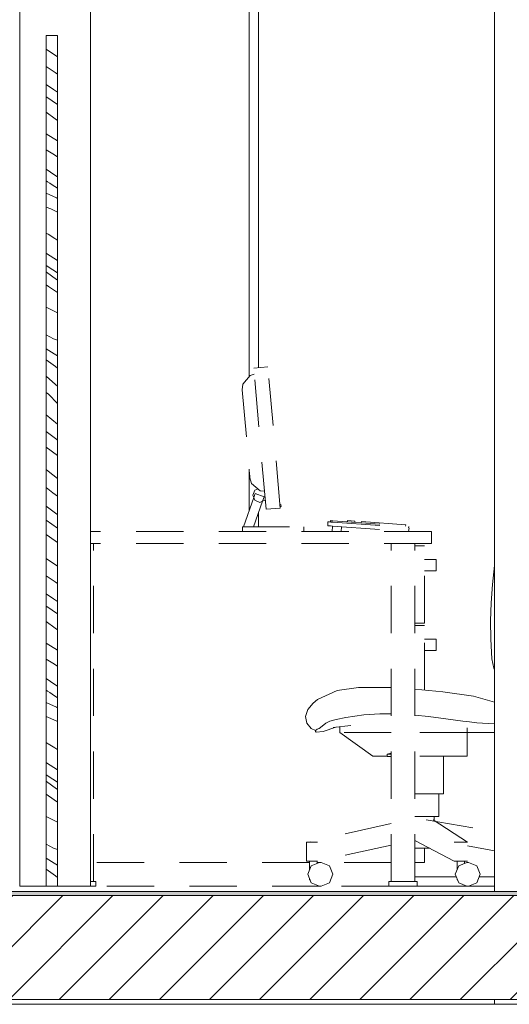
# Model space of a CAD drawing. Header units: millimetres. Extents: x 17009 to 157603, y -19950 to 21829.
# Tile 65 of 72: x 38650 to 39687, y 9980 to 12063. Entities that reach past the tile are written whole.
import ezdxf

# ---------------------------------------------------------------- set-up
doc = ezdxf.new("R2010")
doc.units = ezdxf.units.MM
doc.header["$MEASUREMENT"] = 0
doc.linetypes.add('! STR Pointille', pattern=[175, 100, -75])
for name, color, linetype in [('01-STR_Dalles.ARCHI', 7, 'Continuous'), ('01-STR_Poutres_Poteaux.ARCHI', 7, 'Continuous'), ('02-CCO_Montants cloisons démontables.ARCHI', 7, 'Continuous'), ('04-SOE_Cloisons .ARCHI', 7, 'Continuous'), ('04-SOE_Faux Plafond.ARCHI', 7, 'Continuous'), ('04-SOE_Revetement de sol.ARCHI', 7, 'Continuous'), ('06-REP _ EQUIP MOBI _ Fluides.ARCHI', 7, 'Continuous'), ('06-REP _ EQUIP MOBI _ hors marché.ARCHI', 7, 'Continuous'), ('06-REP _ EQUIP MOBI _ marché.ARCHI', 7, 'Continuous')]:
    doc.layers.add(name, color=color, linetype=linetype)

# ---------------------------------------------------------------- blocks, each defined once
blk = doc.blocks.new('Élément de coupe_36_1')
at = {"layer": '01-STR_Dalles.ARCHI', "linetype": 'Continuous', "lineweight": 0, "true_color": 0x000000}
h = blk.add_hatch(dxfattribs=at)
h.set_pattern_fill('Hachure_simple_0001', color=18, style=0, pattern_type=2)
h.set_pattern_definition([(45, (0, 0), (-53.03301, 53.03301), [])])
h.paths.add_polyline_path([(77415.3, 10210), (30282.5, 10210), (30282.5, 9990), (77415.3, 9990)])
at = {"layer": '01-STR_Dalles.ARCHI', "color": 7, "linetype": 'Continuous', "lineweight": 5}
for p, q in [((46991.6, 10210), (30462.5, 10210)), ((77255.2, 9990), (30462.5, 9990))]:
    blk.add_line(p, q, dxfattribs=at)
blk = doc.blocks.new('Élément de coupe_145_1')
at = {"layer": '01-STR_Poutres_Poteaux.ARCHI', "color": 7, "linetype": 'Continuous', "lineweight": 5}
for p, q in [((39655.2, 10218.6), (39655.2, 10230)), ((39655.2, 9980), (39655.2, 9990))]:
    blk.add_line(p, q, dxfattribs=at)
blk = doc.blocks.new('Élément de coupe_158_1')
at = {"layer": '01-STR_Poutres_Poteaux.ARCHI', "color": 7, "linetype": 'Continuous', "lineweight": 5}
blk.add_line((39655.2, 10230), (39655.2, 12870), dxfattribs=at)
blk = doc.blocks.new('Élément de coupe_408_1')
at = {"layer": '04-SOE_Cloisons .ARCHI', "color": 7, "linetype": 'Continuous', "lineweight": 5}
blk.add_line((36916.3, 10219), (39655.2, 10219), dxfattribs=at)
blk = doc.blocks.new('Élément de coupe_416_1')
at = {"layer": '06-REP _ EQUIP MOBI _ hors marché.ARCHI', "color": 252, "linetype": '! STR Pointille', "lineweight": 5}
for p, q in [((39146.8, 11313.1), (39138.1, 11310.6)), ((39145.7, 11326.2), (39175.6, 11328.9)), ((39171.8, 11027.4), (39145.7, 11326.2)), ((39201.7, 11030), (39175.6, 11328.9)), ((39122.6, 11292.1), (39121.3, 11279.9)), ((39138.1, 11310.6), (39122.6, 11292.1)), ((39121.3, 11279.9), (39137.6, 11093.6)), ((39137.6, 11093.6), (39141, 11081.8)), ((39141, 11081.8), (39159.5, 11066.3)), ((39143.7, 11057), (39148.1, 11067.6)), ((39148.1, 11067.6), (39154.7, 11070.3)), ((39168.5, 11065.4), (39159.5, 11066.3)), ((39124, 10990), (39145.8, 11052.1)), ((39145.8, 11052.1), (39143.7, 11057)), ((39145.2, 10990), (39164.2, 11044.3)), ((39145.8, 11052.1), (39148.7, 11060.5)), ((39148.1, 11046.4), (39145.8, 11052.1)), ((39158.7, 11042), (39148.1, 11046.4)), ((39148.7, 11060.5), (39167.6, 11053.9)), ((39164.2, 11044.3), (39158.7, 11042)), ((39164.2, 11044.3), (39167.6, 11053.9)), ((39169.3, 11046.4), (39164.2, 11044.3)), ((39170, 11048.1), (39169.3, 11046.4)), ((39171.8, 11027.4), (39201.7, 11030)), ((39201.1, 11037), (39203.1, 11037.1)), ((39201.5, 11033), (39203.4, 11033.2)), ((39203.4, 11033.2), (39203.1, 11037.1)), ((39302.2, 10992.5), (39302.8, 11000.7)), ((39302.8, 11000.7), (39303.5, 11000.7)), ((39303.5, 11000.7), (39305.7, 11000.5)), ((39305.7, 11000.5), (39308.9, 11000.3)), ((39307.8, 11000.4), (39308, 11003.3)), ((39308, 11003.3), (39308.4, 11003.3)), ((39308.4, 11003.3), (39309.4, 11003.2)), ((39308.9, 11000.3), (39312.8, 11000)), ((39309.4, 11003.2), (39311.1, 11003.1)), ((39311.1, 11003.1), (39313, 11003)), ((39312.8, 11000), (39474.7, 10988.1)), ((39313, 11003), (39474.1, 10991.1)), ((39344.1, 11000.7), (39344.4, 11003.7)), ((39344.4, 11003.7), (39359.8, 11002.5)), ((39359.5, 10999.6), (39359.8, 11002.5)), ((39373.2, 10998.6), (39373.6, 11001.5)), ((39373.6, 11001.5), (39467.8, 10994.6)), ((39521.7, 10980), (38800.4, 10980)), ((39121.7, 10990), (39251.7, 10990)), ((39121.7, 10980), (39121.7, 10990)), ((39251.7, 10980), (39251.7, 10990)), ((39302.2, 10992.5), (39302.9, 10992.4)), ((39302.9, 10992.4), (39305.1, 10992.3)), ((39305.1, 10992.3), (39308.3, 10992)), ((39308.3, 10992), (39312.1, 10991.7)), ((39311.3, 10980), (39312.1, 10991.7)), ((39311.3, 10980), (39311.9, 10980)), ((39312.1, 10991.7), (39471.7, 10980)), ((39330.7, 10980), (39331.5, 10990.3)), ((39467.1, 10991.6), (39467.8, 10994.6)), ((39472.9, 10980), (39474.7, 10988.1)), ((39473.5, 10988.2), (39474.1, 10991.1)), ((39521.7, 10955), (39521.7, 10980)), ((39521.7, 10955), (38800.4, 10955)), ((38806.7, 10240), (38806.7, 10955)), ((39436.7, 10240), (39436.7, 10955)), ((39486.7, 10240), (39486.7, 10955)), ((39506.7, 10950), (39486.7, 10950)), ((39506.7, 10786.2), (39506.7, 10950)), ((39506.7, 10921.1), (39531.7, 10921.1)), ((39531.7, 10917.5), (39531.7, 10921.1)), ((39531.7, 10909.1), (39531.7, 10917.5)), ((39506.7, 10897.1), (39531.7, 10897.1)), ((39531.7, 10900.6), (39531.7, 10909.1)), ((39531.7, 10897.1), (39531.7, 10900.6)), ((39655.2, 10908.1), (39650.8, 10868.2)), ((39650.8, 10868.2), (39647.9, 10829.3)), ((39647.9, 10829.3), (39646.8, 10791.5)), ((39646.8, 10791.5), (39647.3, 10752.7)), ((39506.7, 10786.2), (39486.7, 10786.2)), ((39506.7, 10781.2), (39486.7, 10781.2)), ((39506.7, 10644.6), (39506.7, 10781.2)), ((39506.7, 10752.3), (39531.7, 10752.3)), ((39531.7, 10748.8), (39531.7, 10752.3)), ((39647.3, 10752.7), (39649.4, 10710.9)), ((39506.7, 10728.3), (39531.7, 10728.3)), ((39531.7, 10740.3), (39531.7, 10748.8)), ((39531.7, 10731.8), (39531.7, 10740.3)), ((39531.7, 10728.3), (39531.7, 10731.8)), ((39653.7, 10691.2), (39649.4, 10710.9)), ((39653.7, 10691.2), (39655.2, 10687.3)), ((39322.5, 10643.8), (39367.6, 10650.2)), ((39367.6, 10650.2), (39436.7, 10650.2)), ((39486.7, 10646.4), (39545.5, 10641.1)), ((39271.3, 10617.3), (39280.6, 10624.8)), ((39280.6, 10624.8), (39322.5, 10643.8)), ((39545.5, 10641.1), (39610.4, 10631.7)), ((39610.4, 10631.7), (39655.2, 10619.5)), ((39255, 10588.8), (39260.4, 10603.8)), ((39260.4, 10603.8), (39271.3, 10617.3)), ((39258, 10574.8), (39255, 10588.8)), ((39320, 10582.8), (39306.5, 10578.9)), ((39320, 10582.8), (39340.7, 10587)), ((39378.4, 10592.2), (39340.7, 10587)), ((39412.3, 10594.6), (39378.4, 10592.2)), ((39436.7, 10594.4), (39412.3, 10594.6)), ((39515.8, 10588.8), (39486.7, 10591.9)), ((39552.1, 10584), (39515.8, 10588.8)), ((39552.1, 10584), (39588, 10579.2)), ((39267.2, 10563.2), (39258, 10574.8)), ((39276.4, 10559.6), (39267.2, 10563.2)), ((39278.2, 10560.9), (39280.2, 10561.8)), ((39280.2, 10561.8), (39284.1, 10563.8)), ((39284.1, 10563.8), (39290.7, 10568.8)), ((39290.7, 10568.8), (39298.5, 10575)), ((39319.6, 10566), (39292.4, 10557.1)), ((39319.5, 10566), (39292.6, 10557.2)), ((39306.5, 10578.9), (39298.5, 10575)), ((39314.1, 10565.4), (39350.8, 10569.8)), ((39328.1, 10555), (39328.1, 10567.1)), ((39602.2, 10577.9), (39588, 10579.2)), ((39597.3, 10555), (39597.3, 10565.1)), ((39618.1, 10575.7), (39602.2, 10577.9)), ((39618.1, 10575.7), (39642.1, 10573.9)), ((39642.1, 10573.9), (39655.2, 10573.5)), ((39276.3, 10557.2), (39276.4, 10559.6)), ((39277.7, 10555.8), (39276.3, 10557.2)), ((39276.4, 10559.6), (39277, 10560.1)), ((39276.9, 10560), (39276.4, 10559.6)), ((39277, 10560.1), (39278.2, 10560.9)), ((39292.4, 10557.1), (39277.7, 10555.8)), ((39397.9, 10505), (39328.1, 10555)), ((39436.7, 10555), (39328.1, 10555)), ((39597.3, 10555), (39486.7, 10555)), ((39597.3, 10505), (39597.3, 10555)), ((39655.2, 10555), (39597.3, 10555)), ((39427.8, 10505), (39397.9, 10505)), ((39427.8, 10509.5), (39436.7, 10511.1)), ((39436.7, 10509.5), (39427.8, 10509.5)), ((39427.8, 10504.5), (39427.8, 10509.5)), ((39436.7, 10504.5), (39427.8, 10504.5)), ((39597.3, 10505), (39486.7, 10505)), ((39547.5, 10425), (39547.5, 10505)), ((39486.7, 10425), (39497.6, 10425)), ((39497.6, 10425), (39532.9, 10425)), ((39532.9, 10425), (39547.5, 10425)), ((39537.5, 10377.5), (39537.5, 10425)), ((39486.7, 10377.5), (39497.6, 10377.5)), ((39497.6, 10377.5), (39525.8, 10377.5)), ((39525.8, 10377.5), (39537.5, 10377.5)), ((39527.5, 10369), (39527.5, 10377.5)), ((39436.7, 10362.5), (39262.9, 10323)), ((39510.8, 10370.6), (39655.2, 10344.8)), ((39525.2, 10370.5), (39598.1, 10323)), ((39259.6, 10323), (39257, 10323)), ((39257, 10323), (39257, 10283)), ((39269.4, 10323), (39259.6, 10323)), ((39280.5, 10323), (39269.4, 10323)), ((39436.7, 10316.7), (39280.5, 10283)), ((39486.7, 10326.3), (39569.7, 10283)), ((39577.1, 10323), (39569.7, 10323)), ((39588.5, 10323), (39577.1, 10323)), ((39597.2, 10323), (39588.5, 10323)), ((39598.1, 10323), (39597.2, 10323)), ((39598.1, 10315), (39655.2, 10304.8)), ((39486.7, 10310), (39497.6, 10310)), ((39497.6, 10310), (39518, 10310)), ((39506.7, 10280), (39506.7, 10310)), ((39263.8, 10280), (38806.7, 10280)), ((39259.6, 10283), (39257, 10283)), ((39269.4, 10283), (39259.6, 10283)), ((39267.3, 10272.7), (39260.1, 10255)), ((39263.8, 10283), (39263.8, 10264.3)), ((39284.7, 10280), (39267.3, 10272.7)), ((39280.5, 10283), (39269.4, 10283)), ((39279.6, 10283), (39279.6, 10277.9)), ((39284.7, 10280), (39279.6, 10280)), ((39288.3, 10280), (39284.7, 10280)), ((39305.7, 10272.7), (39288.3, 10280)), ((39436.7, 10280), (39288.3, 10280)), ((39313, 10255), (39305.7, 10272.7)), ((39506.7, 10280), (39486.7, 10280)), ((39577.1, 10283), (39569.7, 10283)), ((39579.5, 10272.7), (39572.2, 10255)), ((39576.3, 10283), (39576.3, 10265)), ((39588.5, 10283), (39577.1, 10283)), ((39596.9, 10280), (39579.5, 10272.7)), ((39597.2, 10283), (39588.5, 10283)), ((39591.5, 10283), (39591.5, 10277.7)), ((39600.5, 10280), (39596.9, 10280)), ((39598.1, 10283), (39597.2, 10283)), ((39617.9, 10272.7), (39600.5, 10280)), ((39625.1, 10255), (39617.9, 10272.7)), ((39260.1, 10255), (39267.3, 10237.3)), ((39305.7, 10237.3), (39313, 10255)), ((39572.2, 10255), (39579.5, 10237.3)), ((39617.9, 10237.3), (39625.1, 10255)), ((38802.9, 10240), (38800.4, 10240)), ((38802.9, 10230), (38800.4, 10230)), ((38811.7, 10240), (38802.9, 10240)), ((38811.7, 10230), (38802.9, 10230)), ((38811.7, 10230), (38811.7, 10240)), ((39284.7, 10230), (38811.7, 10230)), ((39263.8, 10245.7), (39263.8, 10243)), ((39265, 10243), (39263.8, 10243)), ((39267.3, 10237.3), (39284.7, 10230)), ((39288.3, 10230), (39284.7, 10230)), ((39288.3, 10230), (39305.7, 10237.3)), ((39431.7, 10230), (39288.3, 10230)), ((39440.5, 10240), (39431.7, 10240)), ((39431.7, 10230), (39431.7, 10240)), ((39440.5, 10230), (39431.7, 10230)), ((39461.7, 10240), (39440.5, 10240)), ((39461.7, 10230), (39440.5, 10230)), ((39482.9, 10240), (39461.7, 10240)), ((39482.9, 10230), (39461.7, 10230)), ((39491.7, 10240), (39482.9, 10240)), ((39491.7, 10230), (39482.9, 10230)), ((39491.7, 10230), (39491.7, 10240)), ((39576.3, 10245), (39576.3, 10243)), ((39577.1, 10243), (39576.3, 10243)), ((39579.5, 10237.3), (39596.9, 10230)), ((39600.5, 10230), (39596.9, 10230)), ((39600.5, 10230), (39617.9, 10237.3))]:
    blk.add_line(p, q, dxfattribs=at)
blk = doc.blocks.new('Élément de coupe_488_1')
at = {"layer": '04-SOE_Faux Plafond.ARCHI', "color": 7, "linetype": 'Continuous', "lineweight": 5}
blk.add_line((46991.6, 9980), (30462.5, 9980), dxfattribs=at)
blk = doc.blocks.new('*X620')
at = {"layer": '06-REP _ EQUIP MOBI _ marché.ARCHI', "color": 7, "linetype": 'Continuous', "lineweight": 5}
for p, q in [((38730.4, 11984.4), (38706.4, 12000.9)), ((38725.7, 11951.3), (38706.4, 11964.4)), ((38730.4, 11948.2), (38725.7, 11951.3)), ((38722, 11915.3), (38706.4, 11926.1)), ((38707.7, 11899), (38706.4, 11899.8)), ((38730.4, 11883.9), (38707.7, 11899)), ((38730.4, 11909.7), (38722, 11915.3)), ((38725.7, 11853.5), (38706.4, 11867.2)), ((38730.4, 11850.1), (38725.7, 11853.5)), ((38730.4, 11806.6), (38706.4, 11821.5)), ((38720.3, 11779.6), (38706.4, 11787.9)), ((38730.4, 11772.8), (38720.3, 11779.6)), ((38724.7, 11734.3), (38706.4, 11746.8)), ((38730.4, 11730.5), (38724.7, 11734.3)), ((38709.3, 11720.1), (38706.4, 11722)), ((38714.3, 11717), (38709.3, 11720.1)), ((38719.2, 11713.9), (38714.3, 11717)), ((38730.4, 11706.4), (38719.2, 11713.9)), ((38706.4, 11696.3), (38714.2, 11692.7)), ((38714.2, 11692.7), (38728, 11685.9)), ((38706.4, 11666.6), (38716.1, 11662.7)), ((38728, 11685.9), (38730.4, 11684.7)), ((38716.1, 11662.7), (38730.4, 11656.1)), ((38710.7, 11609), (38706.4, 11611.6)), ((38725, 11600.4), (38710.7, 11609)), ((38729.1, 11597.7), (38725, 11600.4)), ((38730.4, 11597), (38729.1, 11597.7)), ((38706.8, 11568.2), (38706.4, 11568.5)), ((38730.4, 11553.7), (38706.8, 11568.2)), ((38720.5, 11533.7), (38706.4, 11543)), ((38707, 11529.1), (38706.4, 11529.5)), ((38728.1, 11513.7), (38707, 11529.1)), ((38730.4, 11527.4), (38720.5, 11533.7)), ((38706.4, 11502), (38711.5, 11498.8)), ((38711.5, 11498.8), (38730.4, 11485.6)), ((38730.4, 11512), (38728.1, 11513.7)), ((38729.3, 11443.4), (38706.4, 11454.9)), ((38730.4, 11442.7), (38729.3, 11443.4)), ((38722.1, 11387.7), (38706.4, 11396.6)), ((38730.4, 11385), (38722.1, 11387.7)), ((38723.6, 11356.3), (38706.4, 11366.9)), ((38730.4, 11352.2), (38723.6, 11356.3)), ((38726.1, 11329.3), (38706.4, 11343.4)), ((38730.4, 11326.1), (38726.1, 11329.3)), ((38726, 11291.4), (38706.4, 11308.6)), ((38730.4, 11287.7), (38726, 11291.4)), ((38711, 11270.6), (38706.4, 11274.7)), ((38730.4, 11251.1), (38711, 11270.6)), ((38706.5, 11226.9), (38706.4, 11227)), ((38730.4, 11207.3), (38706.5, 11226.9)), ((38728.7, 11174.8), (38706.4, 11191.7)), ((38730.4, 11173.5), (38728.7, 11174.8)), ((38730.4, 11141.4), (38706.4, 11158.5)), ((38710.6, 11107.8), (38706.4, 11111.2)), ((38730.4, 11092.7), (38710.6, 11107.8)), ((38720.7, 11062.4), (38706.4, 11073.6)), ((38706.4, 11073.6), (38706.4, 11073.6)), ((38730.4, 11055), (38720.7, 11062.4)), ((38728.7, 11017.2), (38706.4, 11034)), ((38730.4, 10987.5), (38706.4, 11004.6)), ((38730.4, 11016), (38728.7, 11017.2)), ((38713.2, 10969.1), (38706.4, 10974)), ((38730.4, 10956.9), (38713.2, 10969.1)), ((38730.4, 10906.7), (38706.4, 10923.3)), ((38725.7, 10873.7), (38706.4, 10886.8)), ((38730.4, 10870.6), (38725.7, 10873.7)), ((38722, 10837.7), (38706.4, 10848.4)), ((38730.4, 10832.1), (38722, 10837.7)), ((38707.7, 10821.3), (38706.4, 10822.2)), ((38730.4, 10806.3), (38707.7, 10821.3)), ((38725.7, 10775.9), (38706.4, 10789.6)), ((38730.4, 10772.5), (38725.7, 10775.9)), ((38730.4, 10728.9), (38706.4, 10743.9)), ((38720.3, 10701.9), (38706.4, 10710.2)), ((38730.4, 10695.2), (38720.3, 10701.9)), ((38724.7, 10656.6), (38706.4, 10669.1)), ((38730.4, 10652.8), (38724.7, 10656.6)), ((38709.3, 10642.5), (38706.4, 10644.3)), ((38714.3, 10639.4), (38709.3, 10642.5)), ((38719.2, 10636.3), (38714.3, 10639.4)), ((38730.4, 10628.7), (38719.2, 10636.3)), ((38706.4, 10618.7), (38714.2, 10615)), ((38714.2, 10615), (38728, 10608.3)), ((38728, 10608.3), (38730.4, 10607.1)), ((38706.4, 10589), (38716.1, 10585)), ((38716.1, 10585), (38730.4, 10578.4)), ((38710.7, 10531.3), (38706.4, 10534)), ((38725, 10522.7), (38710.7, 10531.3)), ((38729.1, 10520.1), (38725, 10522.7)), ((38730.4, 10519.4), (38729.1, 10520.1)), ((38706.8, 10490.6), (38706.4, 10490.9)), ((38730.4, 10476.1), (38706.8, 10490.6)), ((38720.5, 10456.1), (38706.4, 10465.3)), ((38707, 10451.5), (38706.4, 10451.9)), ((38728.1, 10436), (38707, 10451.5)), ((38730.4, 10449.8), (38720.5, 10456.1)), ((38706.4, 10424.4), (38711.5, 10421.2)), ((38711.5, 10421.2), (38730.4, 10408)), ((38730.4, 10434.4), (38728.1, 10436)), ((38729.3, 10365.7), (38706.4, 10377.2)), ((38730.4, 10365.1), (38729.3, 10365.7)), ((38722.1, 10310.1), (38706.4, 10319)), ((38730.4, 10307.3), (38722.1, 10310.1)), ((38723.6, 10278.7), (38706.4, 10289.3)), ((38730.4, 10274.6), (38723.6, 10278.7)), ((38726.1, 10251.6), (38706.4, 10265.8)), ((38730.4, 10248.5), (38726.1, 10251.6)), ((38707.5, 10230), (38706.4, 10231))]:
    blk.add_line(p, q, dxfattribs=at)
blk = doc.blocks.new('Élément de coupe_588_1')
at = {"layer": '06-REP _ EQUIP MOBI _ marché.ARCHI', "color": 7, "linetype": 'Continuous', "lineweight": 5}
for p, q in [((38706.4, 12030), (38706.4, 10230)), ((38730.4, 12030), (38706.4, 12030)), ((38730.4, 12030), (38730.4, 10230)), ((38730.4, 10230), (38706.4, 10230))]:
    blk.add_line(p, q, dxfattribs=at)
at = {"layer": '06-REP _ EQUIP MOBI _ marché.ARCHI', "lineweight": 0}
blk.add_blockref('*X620', (0, 0), dxfattribs=at)
blk = doc.blocks.new('Élément de coupe_728_1')
at = {"layer": '02-CCO_Montants cloisons démontables.ARCHI', "color": 7, "linetype": 'Continuous', "lineweight": 5}
for p, q in [((39574.3, 10250), (39486.7, 10250)), ((39655.2, 10250), (39623.1, 10250)), ((40225.2, 10250), (40070.3, 10250)), ((39596.9, 10230), (39491.7, 10230)), ((39655.2, 10230), (39600.5, 10230)), ((40247.6, 10230), (40075.3, 10230)), ((40260.8, 10230), (40252.4, 10230))]:
    blk.add_line(p, q, dxfattribs=at)
blk = doc.blocks.new('Élément de coupe_830_1')
at = {"layer": '06-REP _ EQUIP MOBI _ Fluides.ARCHI', "color": 7, "linetype": 'Continuous', "lineweight": 5}
for p, q in [((38650.4, 10230), (38650.4, 12870)), ((38800.4, 10230), (38800.4, 12870)), ((38650.4, 10230), (38706.4, 10230)), ((38730.4, 10230), (38800.4, 10230))]:
    blk.add_line(p, q, dxfattribs=at)
blk = doc.blocks.new('Élément de coupe_1022_1')
at = {"layer": '02-CCO_Montants cloisons démontables.ARCHI', "color": 7, "linetype": 'Continuous', "lineweight": 5}
for p, q in [((39136, 11308), (39136, 12310)), ((39146, 12310), (39136, 12310)), ((39156, 11327.1), (39156, 12310)), ((39136, 11024.1), (39136, 11112.2)), ((39156, 10990), (39156, 11020.7))]:
    blk.add_line(p, q, dxfattribs=at)
blk = doc.blocks.new('Élément de coupe_1079_1')
at = {"layer": '04-SOE_Revetement de sol.ARCHI', "linetype": 'Continuous', "lineweight": 0, "true_color": 0x3f3f3f}
blk.add_hatch(color=250, dxfattribs=at).paths.add_polyline_path([(30462.5, 10218.6), (30462.5, 10210), (46991.6, 10210), (46991.6, 10218.6)])
at = {"layer": '04-SOE_Revetement de sol.ARCHI', "color": 7, "linetype": 'Continuous', "lineweight": 5}
blk.add_line((46991.6, 10218.6), (30462.5, 10218.6), dxfattribs=at)

msp = doc.modelspace()

# ---------------------------------------------------------------- block references
at = {"layer": '01-STR_Dalles.ARCHI', "lineweight": 0}
msp.add_blockref('Élément de coupe_36_1', (0, 0), dxfattribs=at)
at = {"layer": '01-STR_Poutres_Poteaux.ARCHI', "lineweight": 0}
for name in ['Élément de coupe_158_1', 'Élément de coupe_145_1']:
    msp.add_blockref(name, (0, 0), dxfattribs=at)
at = {"layer": '02-CCO_Montants cloisons démontables.ARCHI', "lineweight": 0}
for name in ['Élément de coupe_1022_1', 'Élément de coupe_728_1']:
    msp.add_blockref(name, (0, 0), dxfattribs=at)
at = {"layer": '04-SOE_Cloisons .ARCHI', "lineweight": 0}
msp.add_blockref('Élément de coupe_408_1', (0, 0), dxfattribs=at)
at = {"layer": '04-SOE_Faux Plafond.ARCHI', "lineweight": 0}
msp.add_blockref('Élément de coupe_488_1', (0, 0), dxfattribs=at)
at = {"layer": '04-SOE_Revetement de sol.ARCHI', "lineweight": 0}
msp.add_blockref('Élément de coupe_1079_1', (0, 0), dxfattribs=at)
at = {"layer": '06-REP _ EQUIP MOBI _ Fluides.ARCHI', "lineweight": 0}
msp.add_blockref('Élément de coupe_830_1', (0, 0), dxfattribs=at)
at = {"layer": '06-REP _ EQUIP MOBI _ hors marché.ARCHI', "lineweight": 0}
msp.add_blockref('Élément de coupe_416_1', (0, 0), dxfattribs=at)
at = {"layer": '06-REP _ EQUIP MOBI _ marché.ARCHI', "lineweight": 0}
msp.add_blockref('Élément de coupe_588_1', (0, 0), dxfattribs=at)

doc.saveas('drawing.dxf')
